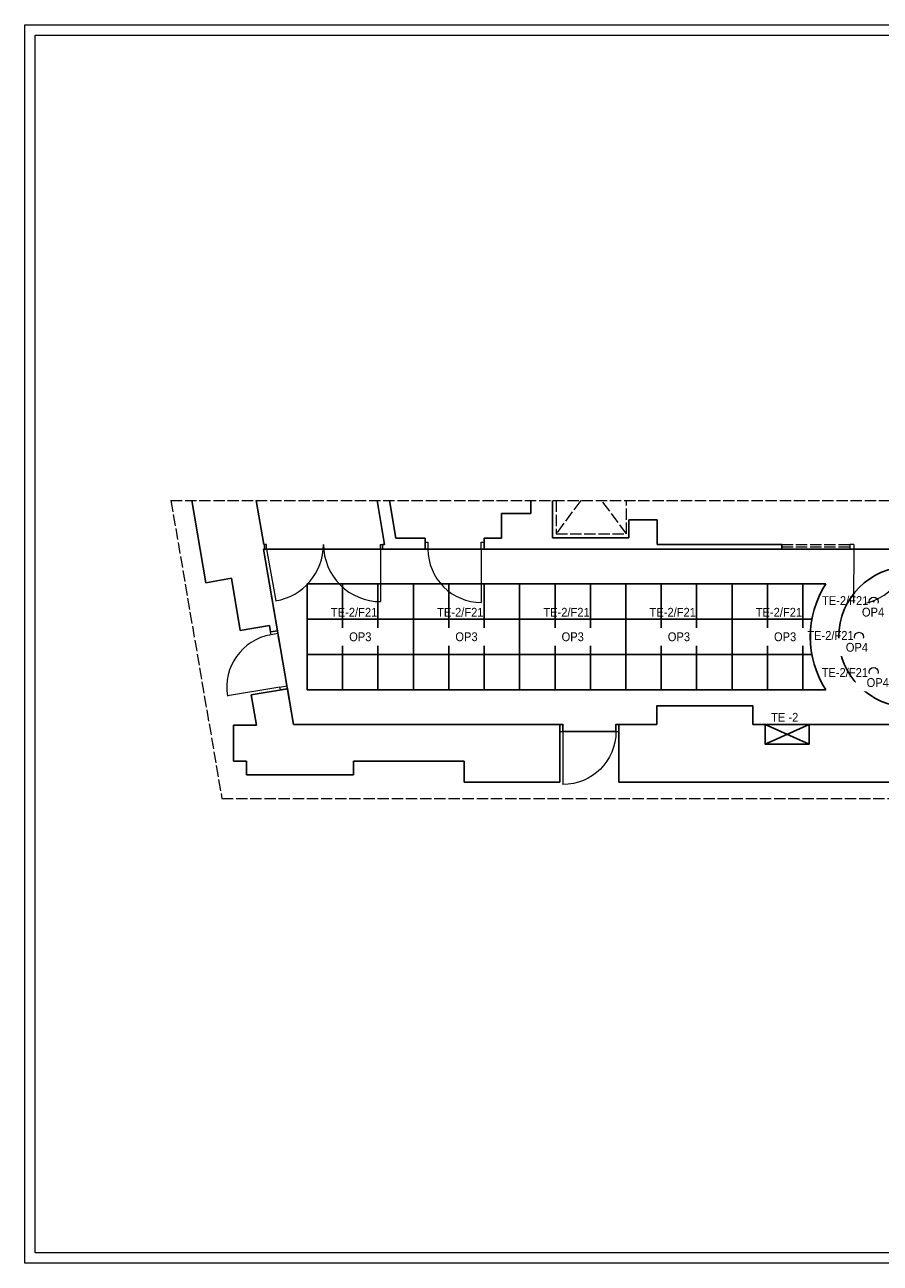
# Model space of a CAD drawing. Header units: centimetres. Extents: x 690840 to 714026, y 27673 to 40762.
# Tile 58 of 162: x 701481 to 702931, y 30400 to 32500. Entities that reach past the tile are written whole.
import ezdxf

# ---------------------------------------------------------------- set-up
doc = ezdxf.new("R2010")
doc.units = ezdxf.units.CM
doc.linetypes.add('ACAD_ISO02W100', pattern=[15, 12, -3])
doc.layers.add('Obrys powierzchni', color=50, linetype='Continuous', lineweight=9, plot=False)
for name, color, linetype, lineweight in [('Przekrojowa', 253, 'Continuous', 25), ('S3_rozdzielnice', 1, 'Continuous', 5), ('Widokowa', 140, 'Continuous', 9)]:
    doc.layers.add(name, color=color, linetype=linetype, lineweight=lineweight)
for name, color, linetype, lineweight, true_color in [('S3_drzwi_nowe', 7, 'Continuous', 18, 0x00f900), ('S3_oświetlenie', 7, 'Continuous', 20, 0x15ff00), ('S3_sufit S1', 7, 'Continuous', 5, 0x7f7f7f)]:
    doc.layers.add(name, color=color, linetype=linetype, lineweight=lineweight, true_color=true_color)
doc.styles.add('ARIELCE', font='arial.ttf', dxfattribs={"width": 0.9})

# ---------------------------------------------------------------- blocks, each defined once
blk = doc.blocks.new('zw$74BA')
at = {"layer": 'S3_drzwi_nowe'}
blk.add_line((12, -5), (102, -5.1), dxfattribs=at)
for points in [[(0, -5), (0, 0), (12, 0), (12, -5)], [(-0.1, -100), (-0.1, -95), (11.9, -95), (11.9, -100)]]:
    blk.add_lwpolyline(points, close=True, dxfattribs=at)
blk.add_arc((12, -5), 90, 269.9563, 359.9563, dxfattribs=at)

msp = doc.modelspace()

# ---------------------------------------------------------------- linework, layer by layer
at = {"layer": 'Obrys powierzchni', "ltscale": 1.6}
for points in [[(701481, 30400.4), (701481, 32500.4), (704451, 32500.4), (704451, 30400.4)], [(701498.5, 30417.9), (701498.5, 32482.9), (704433.5, 32482.9), (704433.5, 30417.9)]]:
    msp.add_lwpolyline(points, close=True, dxfattribs=at)
at = {"layer": 'Przekrojowa', "ltscale": 1.6}
for p, q in [((701787.7, 31554.4), (701763.9, 31693.6)), ((701885.9, 31619), (701873.1, 31693.6)), ((702078.1, 31693.6), (702090.8, 31619)), ((702098.9, 31693.6), (702109.8, 31630)), ((702338.8, 31671.8), (702338.8, 31693.6)), ((702375.4, 31630.3), (702375.4, 31693.6)), ((702288.8, 31630), (702288.8, 31671.8)), ((702288.8, 31671.8), (702338.8, 31671.8)), ((702553, 31661), (702505, 31661)), ((702505, 31661), (702505, 31630.3)), ((702553, 31619), (702553, 31661)), ((702109.8, 31630), (702159.3, 31630)), ((702159.3, 31630), (702159.3, 31611)), ((702259.3, 31630), (702288.8, 31630)), ((702259.3, 31630), (702259.3, 31611)), ((702505, 31630.3), (702375.4, 31630.3)), ((701885.6, 31611), (701909.2, 31473)), ((701887.3, 31611), (701885.6, 31611)), ((701885.9, 31619), (701887.3, 31619)), ((701887.3, 31611), (701887.3, 31619)), ((701887.3, 31611), (701887.3, 31611.1)), ((702087.3, 31611), (702087.3, 31619)), ((702087.3, 31619), (702090.8, 31619)), ((702159.3, 31611), (702087.3, 31611)), ((702329, 31611), (702259.3, 31611)), ((702553, 31611), (702329, 31611)), ((702541, 31611), (702538, 31611)), ((702763.9, 31619), (702553, 31619)), ((702553, 31611), (702763.9, 31611)), ((702763.9, 31611), (702763.9, 31619)), ((701831.1, 31561.8), (701787.7, 31554.4)), ((701846.2, 31473.4), (701831.1, 31561.8)), ((701895.5, 31481.8), (701846.2, 31473.4)), ((701895.5, 31481.8), (701897.4, 31471)), ((701909.2, 31473), (701897.4, 31471)), ((701926.1, 31374.5), (701864.9, 31364)), ((701926.1, 31374.5), (701936.4, 31314)), ((701864.9, 31364), (701873.7, 31312.8)), ((702715, 31345.3), (702552, 31345.3)), ((702552, 31345.3), (702552, 31314)), ((701873.7, 31312.8), (701834.9, 31312.8)), ((701834.9, 31252), (701834.9, 31312.8)), ((701936.4, 31314), (702387.9, 31314)), ((702387.9, 31314), (702387.9, 31252)), ((702552, 31314), (702487.9, 31314)), ((702487.9, 31314), (702487.9, 31216.4)), ((702715, 31314), (703111, 31314)), ((701856.9, 31252), (701834.9, 31252)), ((701856.9, 31228.4), (701856.9, 31252)), ((702225.9, 31252), (702037.9, 31252)), ((702037.9, 31252), (702037.9, 31228.4)), ((702225.9, 31216.4), (702225.9, 31252)), ((702387.9, 31252), (702387.9, 31216.4)), ((702037.9, 31228.4), (701856.9, 31228.4)), ((702387.9, 31216.4), (702225.9, 31216.4)), ((702487.9, 31216.4), (702738, 31216.4)), ((703087, 31216.4), (702738, 31216.4))]:
    msp.add_line(p, q, dxfattribs=at)
at = {"layer": 'S3_drzwi_nowe'}
for p, q in [((701890.4, 31619), (701887.3, 31619)), ((701890.4, 31611), (701887.3, 31611)), ((701890.4, 31611), (701890.4, 31619)), ((701890.4, 31611), (701906.2, 31523.5)), ((702084.1, 31619), (702087.3, 31619)), ((702084.1, 31611), (702084.1, 31619)), ((702084.1, 31611), (702087.3, 31611)), ((702084.1, 31611), (702084.1, 31522.2)), ((702879.3, 31611), (702885.8, 31611)), ((702885.8, 31619), (702879.4, 31619)), ((702885.8, 31619), (702885.7, 31517.5))]:
    msp.add_line(p, q, dxfattribs=at)
for centre, radius, start, end in [((701890.4, 31619), 96.8, 279.3704, 0), ((702084.1, 31619), 96.8, 180, 270.0035), ((702885.8, 31611), 93.5, 269.9148, 0)]:
    msp.add_arc(centre, radius, start, end, dxfattribs=at)
at = {"layer": 'S3_oświetlenie', "ltscale": 1.6}
for points in [[(702079.6, 31432.5), (702019.6, 31432.5), (702019.6, 31492.5), (702079.6, 31492.5)], [(702259.6, 31432.5), (702199.6, 31432.5), (702199.6, 31492.5), (702259.6, 31492.5)], [(702439.6, 31432.5), (702379.6, 31432.5), (702379.6, 31492.5), (702439.6, 31492.5)], [(702619.6, 31432.5), (702559.6, 31432.5), (702559.6, 31492.5), (702619.6, 31492.5)], [(702799.6, 31432.5), (702739.6, 31432.5), (702739.6, 31492.5), (702799.6, 31492.5)]]:
    msp.add_lwpolyline(points, close=True, dxfattribs=at)
for centre in [(702919.6, 31522.3), (702894.9, 31462.5), (702919.6, 31402.8)]:
    msp.add_circle(centre, 7.71, dxfattribs=at)
at = {"layer": 'S3_rozdzielnice', "color": 1, "lineweight": 25, "ltscale": 1.6, "true_color": 0xff0000}
msp.add_line((702735.5, 31280.7), (702810.5, 31314), dxfattribs=at)
at = {"layer": 'S3_rozdzielnice', "lineweight": -3, "ltscale": 1.6}
for p, q in [((702735.5, 31314), (702810.5, 31314)), ((702810.5, 31280.7), (702735.5, 31314))]:
    msp.add_line(p, q, dxfattribs=at)
at = {"layer": 'S3_rozdzielnice', "color": 1, "lineweight": 25, "ltscale": 1.6, "true_color": 0xff0000}
msp.add_lwpolyline([(702735.5, 31314), (702810.5, 31314), (702810.5, 31280.7), (702735.5, 31280.7)], close=True, dxfattribs=at)
at = {"layer": 'S3_sufit S1', "lineweight": -3, "ltscale": 1.6}
for points in [[(703116, 31314), (702715, 31314), (702715, 31345.3), (702552, 31345.3), (702552, 31314), (702482.9, 31314), (702482.9, 31302), (702392.9, 31302), (702392.9, 31314), (701936.4, 31314), (701885.6, 31611), (703904.7, 31611)], [(702815, 31492.5), (702799.6, 31492.5), (702799.6, 31552.5), (702838.5, 31552.5)], [(702815, 31432.5), (702799.6, 31432.5), (702799.6, 31492.5), (702815, 31492.5)], [(702838.5, 31372.5), (702799.6, 31372.5), (702799.6, 31432.5), (702815, 31432.5)]]:
    msp.add_lwpolyline(points, dxfattribs=at)
for points in [[(702019.6, 31492.5), (701959.6, 31492.5), (701959.6, 31552.5), (702019.6, 31552.5)], [(702079.6, 31492.5), (702019.6, 31492.5), (702019.6, 31552.5), (702079.6, 31552.5)], [(702139.6, 31492.5), (702079.6, 31492.5), (702079.6, 31552.5), (702139.6, 31552.5)], [(702199.6, 31492.5), (702139.6, 31492.5), (702139.6, 31552.5), (702199.6, 31552.5)], [(702259.6, 31492.5), (702199.6, 31492.5), (702199.6, 31552.5), (702259.6, 31552.5)], [(702319.6, 31492.5), (702259.6, 31492.5), (702259.6, 31552.5), (702319.6, 31552.5)], [(702379.6, 31492.5), (702319.6, 31492.5), (702319.6, 31552.5), (702379.6, 31552.5)], [(702439.6, 31492.5), (702379.6, 31492.5), (702379.6, 31552.5), (702439.6, 31552.5)], [(702499.6, 31492.5), (702439.6, 31492.5), (702439.6, 31552.5), (702499.6, 31552.5)], [(702559.6, 31492.5), (702499.6, 31492.5), (702499.6, 31552.5), (702559.6, 31552.5)], [(702619.6, 31492.5), (702559.6, 31492.5), (702559.6, 31552.5), (702619.6, 31552.5)], [(702679.6, 31492.5), (702619.6, 31492.5), (702619.6, 31552.5), (702679.6, 31552.5)], [(702739.6, 31492.5), (702679.6, 31492.5), (702679.6, 31552.5), (702739.6, 31552.5)], [(702799.6, 31492.5), (702739.6, 31492.5), (702739.6, 31552.5), (702799.6, 31552.5)], [(702019.6, 31432.5), (701959.6, 31432.5), (701959.6, 31492.5), (702019.6, 31492.5)], [(702079.6, 31432.5), (702019.6, 31432.5), (702019.6, 31492.5), (702079.6, 31492.5)], [(702139.6, 31432.5), (702079.6, 31432.5), (702079.6, 31492.5), (702139.6, 31492.5)], [(702199.6, 31432.5), (702139.6, 31432.5), (702139.6, 31492.5), (702199.6, 31492.5)], [(702259.6, 31432.5), (702199.6, 31432.5), (702199.6, 31492.5), (702259.6, 31492.5)], [(702319.6, 31432.5), (702259.6, 31432.5), (702259.6, 31492.5), (702319.6, 31492.5)], [(702379.6, 31432.5), (702319.6, 31432.5), (702319.6, 31492.5), (702379.6, 31492.5)], [(702439.6, 31432.5), (702379.6, 31432.5), (702379.6, 31492.5), (702439.6, 31492.5)], [(702499.6, 31432.5), (702439.6, 31432.5), (702439.6, 31492.5), (702499.6, 31492.5)], [(702559.6, 31432.5), (702499.6, 31432.5), (702499.6, 31492.5), (702559.6, 31492.5)], [(702619.6, 31432.5), (702559.6, 31432.5), (702559.6, 31492.5), (702619.6, 31492.5)], [(702679.6, 31432.5), (702619.6, 31432.5), (702619.6, 31492.5), (702679.6, 31492.5)], [(702739.6, 31432.5), (702679.6, 31432.5), (702679.6, 31492.5), (702739.6, 31492.5)], [(702799.6, 31432.5), (702739.6, 31432.5), (702739.6, 31492.5), (702799.6, 31492.5)], [(702019.6, 31372.5), (701959.6, 31372.5), (701959.6, 31432.5), (702019.6, 31432.5)], [(702079.6, 31372.5), (702019.6, 31372.5), (702019.6, 31432.5), (702079.6, 31432.5)], [(702139.6, 31372.5), (702079.6, 31372.5), (702079.6, 31432.5), (702139.6, 31432.5)], [(702199.6, 31372.5), (702139.6, 31372.5), (702139.6, 31432.5), (702199.6, 31432.5)], [(702259.6, 31372.5), (702199.6, 31372.5), (702199.6, 31432.5), (702259.6, 31432.5)], [(702319.6, 31372.5), (702259.6, 31372.5), (702259.6, 31432.5), (702319.6, 31432.5)], [(702379.6, 31372.5), (702319.6, 31372.5), (702319.6, 31432.5), (702379.6, 31432.5)], [(702439.6, 31372.5), (702379.6, 31372.5), (702379.6, 31432.5), (702439.6, 31432.5)], [(702499.6, 31372.5), (702439.6, 31372.5), (702439.6, 31432.5), (702499.6, 31432.5)], [(702559.6, 31372.5), (702499.6, 31372.5), (702499.6, 31432.5), (702559.6, 31432.5)], [(702619.6, 31372.5), (702559.6, 31372.5), (702559.6, 31432.5), (702619.6, 31432.5)], [(702679.6, 31372.5), (702619.6, 31372.5), (702619.6, 31432.5), (702679.6, 31432.5)], [(702739.6, 31372.5), (702679.6, 31372.5), (702679.6, 31432.5), (702739.6, 31432.5)], [(702799.6, 31372.5), (702739.6, 31372.5), (702739.6, 31432.5), (702799.6, 31432.5)]]:
    msp.add_lwpolyline(points, close=True, dxfattribs=at)
msp.add_circle((702979.4, 31462.5), 118.8, dxfattribs=at)
msp.add_point((702919.6, 31522.3), dxfattribs=at)
at = {"layer": 'Widokowa', "linetype": 'ACAD_ISO02W100', "ltscale": 1.6}
for p, q in [((701728.6, 31693.6), (704268, 31693.6)), ((701728.6, 31693.6), (701815, 31188.4)), ((702423.2, 31693.6), (702381.3, 31637.2)), ((702381.3, 31693.6), (702381.3, 31637.2)), ((702500.9, 31637.2), (702459, 31693.6)), ((702500.9, 31637.2), (702500.9, 31693.6)), ((702381.3, 31637.2), (702500.9, 31637.2)), ((702159.3, 31611), (702259.3, 31611)), ((702763.9, 31619), (702879.3, 31619)), ((702763.9, 31615), (702879.3, 31615)), ((702763.9, 31611), (702879.3, 31611)), ((702879.3, 31619), (702879.3, 31611)), ((702885.8, 31611), (703072.9, 31611)), ((701926.1, 31374.5), (701909.2, 31473)), ((701815, 31188.4), (704235.4, 31188.4))]:
    msp.add_line(p, q, dxfattribs=at)

# ---------------------------------------------------------------- block references
at = {"layer": 'S3_drzwi_nowe'}
for p, rotation in [((702259.3, 31623), 270.043697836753), ((701926.1, 31374.5), 189.7469888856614)]:
    msp.add_blockref('zw$74BA', p, dxfattribs=dict(at, rotation=rotation))
at = {"layer": 'S3_drzwi_nowe', "xscale": -1, "rotation": 89.95630216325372}
msp.add_blockref('zw$74BA', (702387.9, 31314), dxfattribs=at)

# ---------------------------------------------------------------- texts
at = {"layer": 'S3_rozdzielnice', "char_height": 15, "width": 1448.126, "attachment_point": 1, "rotation": 359.981, "style": 'ARIELCE'}
for insert in [(701999.8, 31511.7), (702179.8, 31511.7), (702359.8, 31511.7), (702539.8, 31511.7), (702719.8, 31511.7)]:
    msp.add_mtext('{\\fArial|b0|i0|c238|p34;\\C7;TE-2/F21}', dxfattribs=dict(at, insert=insert))
at = {"layer": 'S3_rozdzielnice', "color": 1, "true_color": 0xff0000, "insert": (702745.8, 31333.6), "char_height": 15, "width": 1448.126, "attachment_point": 1, "rotation": 359.981, "style": 'ARIELCE'}
msp.add_mtext('{\\fArial|b0|i0|c238|p34;TE -2}', dxfattribs=at)

# ---------------------------------------------------------------- next in the draw order: texts
at = {"layer": 'S3_oświetlenie', "char_height": 15, "width": 60, "attachment_point": 5, "style": 'ARIELCE', "bg_fill": 2}
for s, insert in [('{\\fArial|b0|i0|c238|p34;OP4}', (702918.6, 31504.4)), ('{\\fArial|b0|i0|c238|p34;OP3}', (702049.6, 31462.6)), ('{\\fArial|b0|i0|c238|p34;OP3}', (702229.6, 31462.6)), ('{\\fArial|b0|i0|c238|p34;OP3}', (702409.6, 31462.6)), ('{\\fArial|b0|i0|c238|p34;OP3}', (702589.6, 31462.6)), ('{\\fArial|b0|i0|c238|p34;OP3}', (702769.6, 31462.6)), ('{\\fArial|b0|i0|c238|p34;OP4}', (702891.3, 31444.7)), ('{\\fArial|b0|i0|c238|p34;OP4}', (702926.6, 31384.9))]:
    msp.add_mtext(s, dxfattribs=dict(at, insert=insert))

# ---------------------------------------------------------------- next in the draw order: linework, layer by layer
at = {"layer": 'S3_sufit S1', "lineweight": -3, "ltscale": 1.6}
msp.add_arc((702979.4, 31462.5), 167.1, 147.4164, 212.5836, dxfattribs=at)

# ---------------------------------------------------------------- next in the draw order: texts
at = {"layer": 'S3_rozdzielnice', "char_height": 15, "width": 1448.126, "attachment_point": 1, "rotation": 359.981, "style": 'ARIELCE'}
for insert in [(702832.1, 31531.5), (702807.2, 31472.4), (702831.5, 31409.6)]:
    msp.add_mtext('{\\fArial|b0|i0|c238|p34;\\C7;TE-2/F21}', dxfattribs=dict(at, insert=insert))

doc.saveas('drawing.dxf')
